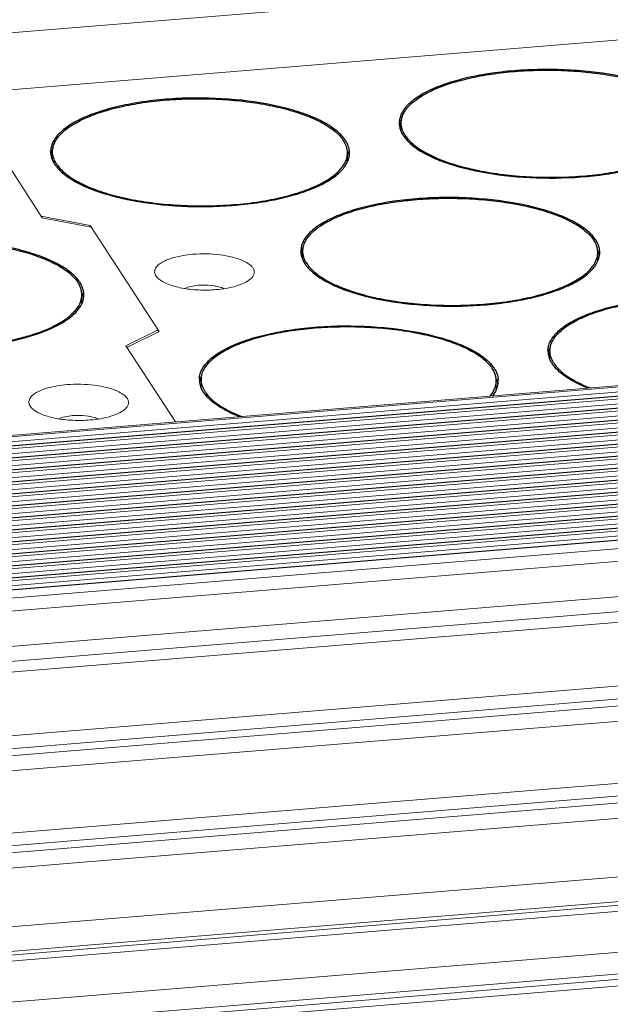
# Model space of a CAD drawing. Header units: millimetres. Extents: x 24895 to 26296, y -11704 to -10713.
# Tile 25 of 47: x 25983 to 26010, y -11367 to -11323. Entities that reach past the tile are written whole.
import ezdxf

# ---------------------------------------------------------------- set-up
doc = ezdxf.new("R2010")
doc.units = ezdxf.units.MM
doc.header["$LTSCALE"] = 50
doc.layers.get('0').update_dxf_attribs({"lineweight": 18})
doc.layers.add('02___PRT_ALL_AXES', color=7, linetype='Continuous')

msp = doc.modelspace()

# ---------------------------------------------------------------- linework, layer by layer
at = {"color": 7, "linetype": 'Continuous'}
for p, q in [((26187.491, -11306.59), (25774.926, -11340.411)), ((26180.962, -11309.673), (25782.941, -11342.302)), ((26201.594, -11323.471), (25789.028, -11357.292)), ((25789.066, -11357.35), (26201.631, -11323.529)), ((25789.118, -11357.569), (26201.684, -11323.748)), ((26201.889, -11323.925), (25789.324, -11357.745)), ((25789.399, -11357.861), (26201.964, -11324.04)), ((26201.868, -11323.908), (25789.422, -11357.719)), ((25789.452, -11358.08), (26202.017, -11324.259)), ((26202.223, -11324.435), (25789.657, -11358.256)), ((26202.201, -11324.419), (25789.755, -11358.23)), ((25789.732, -11358.371), (26202.298, -11324.55)), ((25789.785, -11358.591), (26202.35, -11324.77)), ((26202.556, -11324.946), (25789.991, -11358.767)), ((26202.534, -11324.929), (25790.088, -11358.741)), ((25790.066, -11358.882), (26202.631, -11325.061)), ((25790.118, -11359.101), (26202.683, -11325.281)), ((26202.889, -11325.457), (25790.324, -11359.278)), ((25790.399, -11359.393), (26202.964, -11325.572)), ((26202.867, -11325.44), (25790.422, -11359.251)), ((25790.529, -11359.606), (26203.016, -11325.791)), ((26203.222, -11325.967), (25790.657, -11359.788)), ((25790.732, -11359.903), (26203.297, -11326.082)), ((26203.2, -11325.951), (25790.755, -11359.762)), ((25790.862, -11360.116), (26203.35, -11326.302)), ((26203.555, -11326.478), (25790.99, -11360.299)), ((25791.065, -11360.414), (26203.63, -11326.593)), ((26203.534, -11326.462), (25791.088, -11360.273)), ((25791.196, -11360.627), (26203.683, -11326.813)), ((26203.889, -11326.989), (25791.323, -11360.81)), ((25791.398, -11360.925), (26203.964, -11327.104)), ((26203.867, -11326.972), (25791.421, -11360.783)), ((25981.145, -11327.193), (25984.065, -11331.669)), ((25791.529, -11361.138), (26204.016, -11327.323)), ((26204.222, -11327.499), (25791.657, -11361.32)), ((25791.732, -11361.435), (26204.297, -11327.614)), ((26204.2, -11327.483), (25791.755, -11361.294)), ((25791.862, -11361.649), (26204.349, -11327.834)), ((26204.555, -11328.01), (25791.99, -11361.831)), ((26204.533, -11327.994), (25792.088, -11361.805)), ((25792.065, -11361.946), (26204.63, -11328.125)), ((25792.195, -11362.159), (26204.683, -11328.345)), ((26204.888, -11328.521), (25792.323, -11362.342)), ((26204.866, -11328.504), (25792.421, -11362.315)), ((25792.398, -11362.457), (26204.963, -11328.636)), ((25792.529, -11362.67), (26205.016, -11328.855)), ((26205.221, -11329.031), (25792.656, -11362.852)), ((25792.731, -11362.967), (26205.297, -11329.147)), ((26205.2, -11329.015), (25792.754, -11362.826)), ((25792.862, -11363.181), (26205.349, -11329.366)), ((26205.555, -11329.542), (25792.989, -11363.363)), ((25793.065, -11363.478), (26205.63, -11329.657)), ((26205.533, -11329.526), (25793.087, -11363.337)), ((25793.195, -11363.691), (26205.682, -11329.877)), ((26205.866, -11330.036), (25793.301, -11363.857)), ((26205.888, -11330.053), (25793.323, -11363.874)), ((25793.55, -11364.222), (26206.115, -11330.401)), ((25793.908, -11364.771), (26206.25, -11330.968)), ((25986.21, -11332.017), (25984.02, -11331.6)), ((25984.065, -11331.669), (25986.256, -11332.086)), ((25989.306, -11336.761), (25986.21, -11332.017)), ((25986.21, -11332.017), (25986.21, -11332.086)), ((25794.888, -11366.272), (26206.392, -11332.538)), ((25795.306, -11366.914), (26206.307, -11333.221)), ((25795.599, -11367.363), (26204.899, -11333.81)), ((26206.67, -11336.524), (25797.124, -11370.098)), ((25989.261, -11336.691), (25987.809, -11337.407)), ((25987.854, -11337.476), (25989.306, -11336.761)), ((25989.26, -11336.783), (25989.261, -11336.691)), ((26206.805, -11337.091), (25797.294, -11370.662)), ((26206.833, -11337.405), (25797.38, -11370.971)), ((25987.809, -11337.407), (25990.032, -11340.815)), ((26206.748, -11338.088), (25797.537, -11371.634)), ((25797.984, -11374.377), (26207.061, -11340.842)), ((25798.052, -11374.949), (26207.196, -11341.409)), ((26207.224, -11341.723), (25798.078, -11375.263)), ((26207.139, -11342.405), (25798.139, -11375.934)), ((25798.375, -11378.553), (26207.364, -11345.025)), ((25798.472, -11379.641), (26207.521, -11346.109)), ((26207.509, -11346.274), (25798.487, -11379.805)), ((26207.417, -11346.55), (25798.511, -11380.071)), ((25798.676, -11381.905), (26207.153, -11348.419)), ((25798.763, -11382.864), (26207.295, -11349.373)), ((26207.28, -11349.618), (25798.784, -11383.106)), ((26207.187, -11349.915), (25798.81, -11383.393))]:
    msp.add_line(p, q, dxfattribs=at)
for points, knots in [([(25989.274, -11334.402), (25989.219, -11334.354), (25989.147, -11334.274), (25989.1, -11334.148), (25989.093, -11334.023), (25989.167, -11333.86), (25989.312, -11333.734), (25989.464, -11333.639), (25989.665, -11333.542), (25989.964, -11333.44), (25990.37, -11333.352), (25990.662, -11333.317), (25990.814, -11333.304)], [0, 0, 0, 0, 0.092168, 0.131283, 0.168472, 0.247355, 0.347146, 0.407402, 0.474674, 0.629027, 0.806355, 1, 1, 1, 1]), ([(25990.814, -11333.304), (25991.218, -11333.271), (25991.815, -11333.281), (25992.557, -11333.412), (25993.01, -11333.555), (25993.311, -11333.715), (25993.471, -11333.866), (25993.542, -11333.978), (25993.57, -11334.096), (25993.55, -11334.215), (25993.485, -11334.327), (25993.421, -11334.392), (25993.384, -11334.423)], [0, 0, 0, 0, 0.356257, 0.520483, 0.661473, 0.772491, 0.816532, 0.854084, 0.887576, 0.920699, 0.957272, 1, 1, 1, 1]), ([(25991.847, -11334.887), (25991.588, -11334.909), (25991.076, -11334.917), (25990.353, -11334.838), (25989.812, -11334.699), (25989.466, -11334.541), (25989.33, -11334.45), (25989.274, -11334.402)], [0, 0, 0, 0, 0.292169, 0.57402, 0.816701, 0.916501, 1, 1, 1, 1]), ([(25990.442, -11334.829), (25990.531, -11334.791), (25990.736, -11334.732), (25990.945, -11334.703), (25991.059, -11334.693)], [0, 0, 0, 0, 0.458924, 1, 1, 1, 1]), ([(25991.059, -11334.693), (25991.118, -11334.689), (25991.355, -11334.676), (25991.593, -11334.69), (25991.768, -11334.717)], [0, 0, 0, 0, 0.251244, 1, 1, 1, 1]), ([(25993.384, -11334.423), (25993.306, -11334.489), (25993.106, -11334.607), (25992.597, -11334.793), (25992.158, -11334.862), (25991.847, -11334.887)], [0, 0, 0, 0, 0.188145, 0.422768, 1, 1, 1, 1]), ([(25991.768, -11334.717), (25991.796, -11334.722), (25991.899, -11334.74), (25992.002, -11334.764), (25992.075, -11334.788)], [0, 0, 0, 0, 0.264347, 1, 1, 1, 1]), ([(25992.075, -11334.788), (25992.087, -11334.791), (25992.131, -11334.806), (25992.174, -11334.822), (25992.205, -11334.836)], [0, 0, 0, 0, 0.261505, 1, 1, 1, 1]), ([(25983.64, -11340.244), (25983.585, -11340.196), (25983.513, -11340.116), (25983.467, -11339.99), (25983.46, -11339.865), (25983.533, -11339.702), (25983.678, -11339.576), (25983.831, -11339.481), (25984.031, -11339.384), (25984.331, -11339.282), (25984.737, -11339.194), (25985.028, -11339.159), (25985.18, -11339.146)], [0, 0, 0, 0, 0.092168, 0.131283, 0.168472, 0.247355, 0.347146, 0.407402, 0.474674, 0.629027, 0.806355, 1, 1, 1, 1]), ([(25985.18, -11339.146), (25985.584, -11339.113), (25986.181, -11339.123), (25986.924, -11339.254), (25987.376, -11339.396), (25987.677, -11339.557), (25987.837, -11339.708), (25987.909, -11339.82), (25987.936, -11339.938), (25987.916, -11340.057), (25987.851, -11340.169), (25987.787, -11340.234), (25987.75, -11340.265)], [0, 0, 0, 0, 0.356257, 0.520483, 0.661473, 0.772491, 0.816532, 0.854084, 0.887576, 0.920699, 0.957272, 1, 1, 1, 1]), ([(25986.213, -11340.729), (25985.954, -11340.751), (25985.442, -11340.759), (25984.719, -11340.68), (25984.178, -11340.541), (25983.833, -11340.383), (25983.696, -11340.292), (25983.64, -11340.244)], [0, 0, 0, 0, 0.292169, 0.57402, 0.816701, 0.916501, 1, 1, 1, 1]), ([(25987.75, -11340.265), (25987.672, -11340.331), (25987.473, -11340.449), (25986.964, -11340.635), (25986.525, -11340.704), (25986.213, -11340.729)], [0, 0, 0, 0, 0.188145, 0.422768, 1, 1, 1, 1]), ([(25984.809, -11340.671), (25984.898, -11340.633), (25985.102, -11340.574), (25985.311, -11340.545), (25985.425, -11340.535)], [0, 0, 0, 0, 0.458924, 1, 1, 1, 1]), ([(25985.425, -11340.535), (25985.484, -11340.53), (25985.721, -11340.518), (25985.959, -11340.532), (25986.135, -11340.559)], [0, 0, 0, 0, 0.251244, 1, 1, 1, 1]), ([(25986.135, -11340.559), (25986.162, -11340.564), (25986.266, -11340.582), (25986.368, -11340.606), (25986.442, -11340.629)], [0, 0, 0, 0, 0.264347, 1, 1, 1, 1]), ([(25986.442, -11340.629), (25986.453, -11340.633), (25986.497, -11340.648), (25986.54, -11340.664), (25986.572, -11340.678)], [0, 0, 0, 0, 0.261505, 1, 1, 1, 1])]:
    msp.add_open_spline(points, degree=3, knots=knots, dxfattribs=at)
at = {"layer": '02___PRT_ALL_AXES', "color": 7, "linetype": 'Continuous'}
for p, q in [((26000.145, -11327.753), (26000.147, -11327.417)), ((25984.525, -11329.033), (25984.527, -11328.698)), ((25997.737, -11329.101), (25997.739, -11328.766)), ((25995.737, -11333.494), (25995.739, -11333.159)), ((26008.949, -11333.562), (26008.951, -11333.227)), ((25985.834, -11335.457), (25985.836, -11335.122)), ((26006.809, -11337.967), (26006.811, -11337.631)), ((25991.189, -11339.247), (25991.191, -11338.912)), ((26004.401, -11339.315), (26004.403, -11338.98))]:
    msp.add_line(p, q, dxfattribs=at)
for centre, radius, start, end in [((26000.94, -11327.421), 0.883, 178.3207, 179.7263), ((26000.941, -11327.421), 0.884, 179.7287, 183.8061), ((26000.957, -11327.42), 0.9, 183.8206, 189.0389), ((26000.996, -11327.698), 0.941, 163.6201, 171.6151), ((26001.001, -11327.413), 0.945, 189.0628, 195.3277), ((26001.043, -11327.711), 0.99, 162.3529, 163.6651), ((26001.058, -11327.397), 1.004, 195.3126, 199.0309), ((26001.096, -11327.385), 1.044, 199.0182, 200.5531), ((26001.458, -11327.24), 1.351, 211.705, 213.1278), ((25996.482, -11328.91), 1.287, 28.6776, 33.1871), ((25996.448, -11328.981), 1.432, 33.1334, 35.1147), ((25996.732, -11328.792), 1.01, 17.9254, 19.7633), ((25985.32, -11328.702), 0.883, 178.3207, 179.7263), ((25985.321, -11328.702), 0.884, 179.7287, 183.8061), ((25985.337, -11328.701), 0.9, 183.8206, 189.0389), ((25985.376, -11328.978), 0.941, 163.6201, 171.6151), ((25985.381, -11328.693), 0.945, 189.0628, 195.3277), ((25985.438, -11328.678), 1.004, 195.3126, 199.0309), ((25985.423, -11328.991), 0.99, 162.3529, 163.6651), ((25996.864, -11328.762), 0.875, 359.7076, 4.2131), ((25996.801, -11329.063), 1.031, 17.049, 20.859), ((25996.84, -11329.05), 0.989, 15.2991, 17.0329), ((25996.888, -11328.754), 0.941, 343.6201, 351.6151), ((25996.883, -11329.039), 0.945, 9.0628, 15.3277), ((25996.935, -11328.761), 0.894, 351.6597, 358.3023), ((25996.945, -11328.762), 0.884, 359.7287, 3.8061), ((25996.946, -11328.762), 0.883, 358.3198, 359.7263), ((25985.476, -11328.665), 1.044, 199.0182, 200.5531), ((25985.838, -11328.521), 1.351, 211.705, 213.1278), ((25996.863, -11329.097), 0.874, 356.2387, 359.7005), ((25996.815, -11328.733), 1.017, 338.6003, 343.6344), ((26007.694, -11333.371), 1.287, 28.6776, 33.1871), ((26007.66, -11333.442), 1.432, 33.1334, 35.1147), ((26007.945, -11333.253), 1.01, 17.9254, 19.7633), ((25996.532, -11333.163), 0.883, 178.3207, 179.7263), ((25996.533, -11333.163), 0.884, 179.7287, 183.8061), ((25996.549, -11333.162), 0.9, 183.8206, 189.0389), ((25996.588, -11333.439), 0.941, 163.6201, 171.6151), ((25996.593, -11333.154), 0.945, 189.0628, 195.3277), ((25996.635, -11333.452), 0.99, 162.3529, 163.6651), ((26008.076, -11333.223), 0.875, 359.7076, 4.2131), ((26008.013, -11333.524), 1.031, 17.049, 20.859), ((26008.052, -11333.511), 0.989, 15.2991, 17.0329), ((26008.1, -11333.215), 0.941, 343.6201, 351.6151), ((26008.095, -11333.5), 0.945, 9.0628, 15.3277), ((26008.147, -11333.222), 0.894, 351.6597, 358.3023), ((26008.157, -11333.223), 0.884, 359.7287, 3.8061), ((26008.158, -11333.223), 0.883, 358.3198, 359.7263), ((25996.65, -11333.139), 1.004, 195.3126, 199.0309), ((25996.688, -11333.126), 1.044, 199.0182, 200.5531), ((25997.05, -11332.981), 1.351, 211.705, 213.1278), ((26007.955, -11333.165), 1.095, 334.7147, 338.6066), ((26008.075, -11333.558), 0.874, 356.2387, 359.7005), ((26008.027, -11333.194), 1.017, 338.6003, 343.6344), ((25984.58, -11335.266), 1.287, 28.6776, 33.1871), ((25984.545, -11335.336), 1.432, 33.1334, 35.1147), ((25984.83, -11335.147), 1.01, 17.9254, 19.7633), ((25984.961, -11335.117), 0.875, 359.7076, 4.2131), ((25984.898, -11335.419), 1.031, 17.049, 20.859), ((25984.937, -11335.406), 0.989, 15.2991, 17.0329), ((25985.042, -11335.118), 0.884, 359.7287, 3.8061), ((25985.043, -11335.118), 0.883, 358.3198, 359.7263), ((25984.84, -11335.06), 1.095, 334.7293, 338.6067), ((25984.96, -11335.453), 0.874, 356.2387, 359.7005), ((25984.912, -11335.088), 1.017, 338.6003, 343.6344), ((25984.986, -11335.11), 0.941, 343.6201, 351.6151), ((25984.98, -11335.395), 0.945, 9.0628, 15.3277), ((25985.032, -11335.117), 0.894, 351.6597, 358.3023), ((26007.604, -11337.635), 0.883, 178.3207, 179.7263), ((26007.605, -11337.635), 0.884, 179.7287, 183.8061), ((26007.621, -11337.634), 0.9, 183.8206, 189.0389), ((26007.66, -11337.912), 0.941, 163.6201, 171.6151), ((26007.666, -11337.627), 0.945, 189.0628, 195.3277), ((26007.707, -11337.925), 0.99, 162.3529, 163.6651), ((26007.722, -11337.611), 1.004, 195.3126, 199.0309), ((26007.76, -11337.598), 1.044, 199.0182, 200.5531), ((26008.122, -11337.454), 1.351, 211.705, 213.1278), ((26003.147, -11339.124), 1.287, 28.6776, 33.1871), ((26003.112, -11339.194), 1.432, 33.1334, 35.1147), ((26003.397, -11339.005), 1.01, 17.9254, 19.7633), ((25991.984, -11338.916), 0.883, 178.3207, 179.7263), ((25991.985, -11338.916), 0.884, 179.7287, 183.8061), ((25992.001, -11338.914), 0.9, 183.8206, 189.0389), ((25992.04, -11339.192), 0.941, 163.6201, 171.6151), ((25992.046, -11338.907), 0.945, 189.0628, 195.3277), ((25992.087, -11339.205), 0.99, 162.3529, 163.6651), ((26003.528, -11338.975), 0.875, 359.7076, 4.2131), ((26003.465, -11339.277), 1.031, 17.049, 20.859), ((26003.504, -11339.264), 0.989, 15.2991, 17.0329), ((26003.552, -11338.968), 0.941, 343.6201, 351.6151), ((26003.547, -11339.253), 0.945, 9.0628, 15.3277), ((26003.599, -11338.975), 0.894, 351.6597, 358.3023), ((26003.609, -11338.976), 0.884, 359.7287, 3.8061), ((26003.61, -11338.976), 0.883, 358.3198, 359.7263), ((25992.102, -11338.892), 1.004, 195.3126, 199.0309), ((25992.14, -11338.879), 1.044, 199.0182, 200.5531), ((25992.502, -11338.734), 1.351, 211.705, 213.1278), ((26003.411, -11338.92), 1.091, 335.1518, 338.6118), ((26003.479, -11338.946), 1.017, 338.6003, 343.6344)]:
    msp.add_arc(centre, radius, start, end, dxfattribs=at)
for points, knots in [([(26013.239, -11326.877), (26013.129, -11326.719), (26012.815, -11326.415), (26012.206, -11326.042), (26011.428, -11325.712), (26010.137, -11325.328), (26008.29, -11325.039), (26006.354, -11324.99), (26004.79, -11325.102), (26003.686, -11325.26), (26002.679, -11325.486), (26001.8, -11325.772), (26001.076, -11326.111), (26000.527, -11326.494), (26000.162, -11326.917), (26000.062, -11327.245), (26000.057, -11327.396)], [0, 0, 0, 0, 0.039993, 0.089203, 0.147831, 0.21504, 0.368754, 0.534561, 0.616306, 0.69421, 0.766195, 0.830498, 0.885835, 0.931671, 0.968749, 1, 1, 1, 1]), ([(26000.276, -11326.951), (26000.356, -11326.805), (26000.53, -11326.601), (26000.815, -11326.367), (26001.081, -11326.189), (26001.388, -11326.022), (26001.865, -11325.804), (26002.549, -11325.566), (26003.46, -11325.342), (26004.464, -11325.177), (26005.532, -11325.075), (26006.636, -11325.039), (26007.742, -11325.07), (26008.821, -11325.168), (26009.841, -11325.33), (26010.774, -11325.55), (26011.479, -11325.785), (26011.977, -11326), (26012.3, -11326.167), (26012.584, -11326.343), (26012.891, -11326.576), (26013.084, -11326.779), (26013.18, -11326.925)], [0, 0, 0, 0, 0.036003, 0.05695, 0.080032, 0.10529, 0.132701, 0.193632, 0.261842, 0.335892, 0.414065, 0.494462, 0.575093, 0.653959, 0.729134, 0.798848, 0.861587, 0.889981, 0.916251, 0.940348, 0.96228, 1, 1, 1, 1]), ([(25997.619, -11328.157), (25997.509, -11328), (25997.195, -11327.696), (25996.586, -11327.322), (25995.808, -11326.993), (25994.517, -11326.608), (25992.67, -11326.32), (25990.734, -11326.27), (25989.17, -11326.383), (25988.066, -11326.54), (25987.058, -11326.766), (25986.18, -11327.053), (25985.456, -11327.392), (25984.907, -11327.774), (25984.542, -11328.198), (25984.442, -11328.526), (25984.437, -11328.676)], [0, 0, 0, 0, 0.039993, 0.089203, 0.147831, 0.21504, 0.368754, 0.534561, 0.616306, 0.69421, 0.766195, 0.830498, 0.885835, 0.931671, 0.968749, 1, 1, 1, 1]), ([(25984.656, -11328.231), (25984.736, -11328.086), (25984.91, -11327.882), (25985.195, -11327.647), (25985.461, -11327.47), (25985.768, -11327.302), (25986.245, -11327.084), (25986.928, -11326.847), (25987.84, -11326.623), (25988.844, -11326.457), (25989.912, -11326.355), (25991.016, -11326.319), (25992.122, -11326.351), (25993.201, -11326.449), (25994.221, -11326.61), (25995.154, -11326.831), (25995.859, -11327.065), (25996.357, -11327.281), (25996.68, -11327.448), (25996.964, -11327.623), (25997.271, -11327.857), (25997.464, -11328.059), (25997.559, -11328.205)], [0, 0, 0, 0, 0.036003, 0.05695, 0.080032, 0.10529, 0.132701, 0.193632, 0.261842, 0.335892, 0.414065, 0.494462, 0.575093, 0.653959, 0.729134, 0.798848, 0.861587, 0.889981, 0.916251, 0.940348, 0.96228, 1, 1, 1, 1]), ([(26000.167, -11327.234), (26000.172, -11327.21), (26000.198, -11327.112), (26000.239, -11327.018), (26000.276, -11326.951)], [0, 0, 0, 0, 0.242133, 1, 1, 1, 1]), ([(26000.17, -11327.242), (26000.163, -11327.256), (26000.136, -11327.31), (26000.114, -11327.368), (26000.1, -11327.411)], [0, 0, 0, 0, 0.255838, 1, 1, 1, 1]), ([(26000.147, -11327.417), (26000.147, -11327.402), (26000.149, -11327.34), (26000.157, -11327.279), (26000.167, -11327.234)], [0, 0, 0, 0, 0.248676, 1, 1, 1, 1]), ([(26000.308, -11327.95), (26000.257, -11327.867), (26000.176, -11327.696), (26000.147, -11327.508), (26000.147, -11327.417)], [0, 0, 0, 0, 0.51844, 1, 1, 1, 1]), ([(26000.326, -11327.978), (26000.375, -11328.053), (26000.493, -11328.201), (26000.713, -11328.405), (26000.981, -11328.6), (26001.297, -11328.786), (26001.656, -11328.961), (26002.21, -11329.186), (26002.995, -11329.425), (26004.028, -11329.641), (26005.149, -11329.787), (26006.322, -11329.859), (26007.509, -11329.853), (26008.672, -11329.771), (26009.772, -11329.615), (26010.63, -11329.423), (26011.255, -11329.233), (26011.674, -11329.08), (26012.053, -11328.914), (26012.388, -11328.736), (26012.678, -11328.547), (26012.92, -11328.349), (26013.112, -11328.142), (26013.252, -11327.929), (26013.338, -11327.709), (26013.358, -11327.559), (26013.359, -11327.486)], [0, 0, 0, 0, 0.018662, 0.039448, 0.06256, 0.088083, 0.116008, 0.146261, 0.213173, 0.287377, 0.366958, 0.449726, 0.533334, 0.615398, 0.693607, 0.765835, 0.799139, 0.830307, 0.859194, 0.885702, 0.909794, 0.931512, 0.951006, 0.968572, 0.984682, 1, 1, 1, 1]), ([(26000.119, -11327.751), (26000.126, -11327.771), (26000.159, -11327.852), (26000.202, -11327.93), (26000.239, -11327.986)], [0, 0, 0, 0, 0.241755, 1, 1, 1, 1]), ([(26000.239, -11327.986), (26000.337, -11328.137), (26000.62, -11328.431), (26001.178, -11328.796), (26001.895, -11329.122), (26003.097, -11329.511), (26004.838, -11329.822), (26007.051, -11329.93), (26008.916, -11329.796), (26010.312, -11329.543), (26011.227, -11329.298), (26012.013, -11329), (26012.647, -11328.657), (26013.115, -11328.278), (26013.323, -11327.974), (26013.382, -11327.823)], [0, 0, 0, 0, 0.038196, 0.084944, 0.140602, 0.204567, 0.351998, 0.513562, 0.672794, 0.746475, 0.813759, 0.873222, 0.923943, 0.965796, 1, 1, 1, 1]), ([(25984.527, -11328.698), (25984.527, -11328.683), (25984.529, -11328.621), (25984.537, -11328.56), (25984.547, -11328.514)], [0, 0, 0, 0, 0.248676, 1, 1, 1, 1]), ([(25984.547, -11328.514), (25984.552, -11328.49), (25984.578, -11328.392), (25984.619, -11328.298), (25984.656, -11328.231)], [0, 0, 0, 0, 0.242133, 1, 1, 1, 1]), ([(25997.683, -11328.45), (25997.678, -11328.437), (25997.658, -11328.383), (25997.632, -11328.33), (25997.612, -11328.292)], [0, 0, 0, 0, 0.244634, 1, 1, 1, 1]), ([(25997.768, -11328.434), (25997.76, -11328.414), (25997.727, -11328.332), (25997.684, -11328.254), (25997.647, -11328.198)], [0, 0, 0, 0, 0.241712, 1, 1, 1, 1]), ([(25997.736, -11328.697), (25997.735, -11328.679), (25997.727, -11328.606), (25997.711, -11328.534), (25997.693, -11328.481)], [0, 0, 0, 0, 0.246657, 1, 1, 1, 1]), ([(25997.827, -11328.703), (25997.825, -11328.681), (25997.816, -11328.589), (25997.792, -11328.499), (25997.768, -11328.434)], [0, 0, 0, 0, 0.245626, 1, 1, 1, 1]), ([(25984.55, -11328.522), (25984.543, -11328.536), (25984.516, -11328.591), (25984.494, -11328.648), (25984.48, -11328.691)], [0, 0, 0, 0, 0.255838, 1, 1, 1, 1]), ([(25984.688, -11329.231), (25984.637, -11329.148), (25984.556, -11328.977), (25984.526, -11328.788), (25984.527, -11328.698)], [0, 0, 0, 0, 0.51844, 1, 1, 1, 1]), ([(25984.706, -11329.259), (25984.755, -11329.333), (25984.873, -11329.481), (25985.093, -11329.685), (25985.361, -11329.881), (25985.677, -11330.067), (25986.036, -11330.242), (25986.59, -11330.466), (25987.375, -11330.706), (25988.407, -11330.921), (25989.529, -11331.067), (25990.702, -11331.139), (25991.889, -11331.134), (25993.052, -11331.052), (25994.152, -11330.896), (25995.01, -11330.704), (25995.635, -11330.514), (25996.054, -11330.361), (25996.433, -11330.194), (25996.768, -11330.016), (25997.058, -11329.827), (25997.3, -11329.629), (25997.492, -11329.423), (25997.632, -11329.209), (25997.718, -11328.99), (25997.738, -11328.839), (25997.739, -11328.766)], [0, 0, 0, 0, 0.018662, 0.039448, 0.06256, 0.088083, 0.116008, 0.146261, 0.213173, 0.287377, 0.366958, 0.449726, 0.533334, 0.615398, 0.693607, 0.765835, 0.799139, 0.830307, 0.859194, 0.885702, 0.909794, 0.931512, 0.951006, 0.968572, 0.984682, 1, 1, 1, 1]), ([(25984.499, -11329.032), (25984.506, -11329.051), (25984.539, -11329.133), (25984.582, -11329.21), (25984.619, -11329.266)], [0, 0, 0, 0, 0.241755, 1, 1, 1, 1]), ([(25984.619, -11329.266), (25984.717, -11329.417), (25985, -11329.711), (25985.558, -11330.076), (25986.275, -11330.403), (25987.477, -11330.792), (25989.218, -11331.103), (25991.431, -11331.21), (25993.295, -11331.076), (25994.692, -11330.824), (25995.607, -11330.579), (25996.393, -11330.281), (25997.027, -11329.938), (25997.495, -11329.558), (25997.703, -11329.254), (25997.762, -11329.104)], [0, 0, 0, 0, 0.038196, 0.084944, 0.140602, 0.204567, 0.351998, 0.513562, 0.672794, 0.746475, 0.813759, 0.873222, 0.923943, 0.965796, 1, 1, 1, 1]), ([(26008.831, -11332.618), (26008.721, -11332.46), (26008.408, -11332.156), (26007.799, -11331.783), (26007.02, -11331.454), (26005.729, -11331.069), (26003.882, -11330.781), (26001.946, -11330.731), (26000.383, -11330.844), (25999.278, -11331.001), (25998.271, -11331.227), (25997.392, -11331.514), (25996.668, -11331.853), (25996.119, -11332.235), (25995.754, -11332.659), (25995.654, -11332.987), (25995.649, -11333.137)], [0, 0, 0, 0, 0.039993, 0.089203, 0.147831, 0.21504, 0.368754, 0.534561, 0.616306, 0.69421, 0.766195, 0.830498, 0.885835, 0.931671, 0.968749, 1, 1, 1, 1]), ([(25995.868, -11332.692), (25995.948, -11332.547), (25996.122, -11332.343), (25996.407, -11332.108), (25996.673, -11331.931), (25996.98, -11331.763), (25997.457, -11331.545), (25998.141, -11331.308), (25999.052, -11331.084), (26000.056, -11330.918), (26001.125, -11330.816), (26002.228, -11330.78), (26003.335, -11330.812), (26004.413, -11330.91), (26005.433, -11331.071), (26006.366, -11331.292), (26007.072, -11331.526), (26007.569, -11331.742), (26007.892, -11331.908), (26008.176, -11332.084), (26008.483, -11332.318), (26008.677, -11332.52), (26008.772, -11332.666)], [0, 0, 0, 0, 0.036003, 0.05695, 0.080032, 0.10529, 0.132701, 0.193632, 0.261842, 0.335892, 0.414065, 0.494462, 0.575093, 0.653959, 0.729134, 0.798848, 0.861587, 0.889981, 0.916251, 0.940348, 0.96228, 1, 1, 1, 1]), ([(25985.717, -11334.513), (25985.606, -11334.355), (25985.293, -11334.051), (25984.684, -11333.678), (25983.906, -11333.348), (25982.614, -11332.964), (25980.767, -11332.676), (25978.831, -11332.626), (25977.268, -11332.739), (25976.163, -11332.896), (25975.156, -11333.122), (25974.277, -11333.409), (25973.554, -11333.747), (25973.004, -11334.13), (25972.64, -11334.554), (25972.539, -11334.882), (25972.535, -11335.032)], [0, 0, 0, 0, 0.039993, 0.089203, 0.147831, 0.21504, 0.368754, 0.534561, 0.616306, 0.69421, 0.766195, 0.830498, 0.885835, 0.931671, 0.968749, 1, 1, 1, 1]), ([(25972.753, -11334.587), (25972.833, -11334.442), (25973.007, -11334.237), (25973.292, -11334.003), (25973.559, -11333.826), (25973.865, -11333.658), (25974.342, -11333.44), (25975.026, -11333.202), (25975.937, -11332.979), (25976.941, -11332.813), (25978.01, -11332.711), (25979.113, -11332.675), (25980.22, -11332.707), (25981.298, -11332.805), (25982.319, -11332.966), (25983.251, -11333.187), (25983.957, -11333.421), (25984.454, -11333.637), (25984.777, -11333.803), (25985.061, -11333.979), (25985.369, -11334.213), (25985.562, -11334.415), (25985.657, -11334.561)], [0, 0, 0, 0, 0.036003, 0.05695, 0.080032, 0.10529, 0.132701, 0.193632, 0.261842, 0.335892, 0.414065, 0.494462, 0.575093, 0.653959, 0.729134, 0.798848, 0.861587, 0.889981, 0.916251, 0.940348, 0.96228, 1, 1, 1, 1]), ([(25995.759, -11332.975), (25995.765, -11332.951), (25995.79, -11332.853), (25995.831, -11332.759), (25995.868, -11332.692)], [0, 0, 0, 0, 0.242133, 1, 1, 1, 1]), ([(26008.895, -11332.911), (26008.89, -11332.898), (26008.87, -11332.844), (26008.845, -11332.791), (26008.824, -11332.753)], [0, 0, 0, 0, 0.244634, 1, 1, 1, 1]), ([(26008.98, -11332.895), (26008.972, -11332.875), (26008.939, -11332.793), (26008.896, -11332.715), (26008.859, -11332.659)], [0, 0, 0, 0, 0.241712, 1, 1, 1, 1]), ([(26009.039, -11333.164), (26009.038, -11333.142), (26009.028, -11333.05), (26009.004, -11332.96), (26008.98, -11332.895)], [0, 0, 0, 0, 0.245626, 1, 1, 1, 1]), ([(25995.762, -11332.983), (25995.755, -11332.997), (25995.728, -11333.052), (25995.706, -11333.109), (25995.692, -11333.152)], [0, 0, 0, 0, 0.255838, 1, 1, 1, 1]), ([(25995.739, -11333.159), (25995.739, -11333.144), (25995.741, -11333.082), (25995.75, -11333.02), (25995.759, -11332.975)], [0, 0, 0, 0, 0.248676, 1, 1, 1, 1]), ([(25995.9, -11333.691), (25995.849, -11333.609), (25995.768, -11333.438), (25995.739, -11333.249), (25995.739, -11333.159)], [0, 0, 0, 0, 0.51844, 1, 1, 1, 1]), ([(25995.918, -11333.72), (25995.967, -11333.794), (25996.085, -11333.942), (25996.305, -11334.146), (25996.573, -11334.342), (25996.889, -11334.528), (25997.248, -11334.703), (25997.802, -11334.927), (25998.587, -11335.166), (25999.62, -11335.382), (26000.741, -11335.528), (26001.914, -11335.6), (26003.102, -11335.595), (26004.264, -11335.513), (26005.365, -11335.357), (26006.222, -11335.165), (26006.847, -11334.975), (26007.266, -11334.822), (26007.645, -11334.655), (26007.981, -11334.477), (26008.27, -11334.288), (26008.512, -11334.09), (26008.704, -11333.884), (26008.844, -11333.67), (26008.93, -11333.451), (26008.951, -11333.3), (26008.951, -11333.227)], [0, 0, 0, 0, 0.018662, 0.039448, 0.06256, 0.088083, 0.116008, 0.146261, 0.213173, 0.287377, 0.366958, 0.449726, 0.533334, 0.615398, 0.693607, 0.765835, 0.799139, 0.830307, 0.859194, 0.885702, 0.909794, 0.931512, 0.951006, 0.968572, 0.984682, 1, 1, 1, 1]), ([(26008.949, -11333.158), (26008.947, -11333.14), (26008.94, -11333.067), (26008.923, -11332.994), (26008.906, -11332.942)], [0, 0, 0, 0, 0.246657, 1, 1, 1, 1]), ([(25995.711, -11333.492), (25995.718, -11333.512), (25995.752, -11333.594), (25995.794, -11333.671), (25995.831, -11333.727)], [0, 0, 0, 0, 0.241755, 1, 1, 1, 1]), ([(25995.831, -11333.727), (25995.928, -11333.876), (25996.207, -11334.167), (25996.756, -11334.529), (25997.462, -11334.854), (25998.645, -11335.242), (26000.363, -11335.555), (26002.552, -11335.671), (26004.401, -11335.549), (26005.794, -11335.308), (26006.714, -11335.072), (26007.509, -11334.784), (26008.158, -11334.45), (26008.646, -11334.079), (26008.875, -11333.782), (26008.945, -11333.633)], [0, 0, 0, 0, 0.037961, 0.084333, 0.139484, 0.202844, 0.348973, 0.509497, 0.668404, 0.742298, 0.810072, 0.870296, 0.921997, 0.964917, 1, 1, 1, 1]), ([(25985.78, -11334.806), (25985.776, -11334.793), (25985.755, -11334.739), (25985.73, -11334.686), (25985.709, -11334.648)], [0, 0, 0, 0, 0.244634, 1, 1, 1, 1]), ([(25985.865, -11334.79), (25985.858, -11334.77), (25985.824, -11334.688), (25985.781, -11334.61), (25985.744, -11334.554)], [0, 0, 0, 0, 0.241712, 1, 1, 1, 1]), ([(25982.37, -11337.214), (25982.622, -11337.166), (25983.103, -11337.059), (25983.781, -11336.859), (25984.378, -11336.627), (25984.885, -11336.368), (25985.238, -11336.124), (25985.463, -11335.917), (25985.635, -11335.72), (25985.761, -11335.507), (25985.825, -11335.285), (25985.836, -11335.176), (25985.836, -11335.122)], [0, 0, 0, 0, 0.178923, 0.344153, 0.493684, 0.626136, 0.741016, 0.792121, 0.839303, 0.923586, 0.962336, 1, 1, 1, 1]), ([(25985.834, -11335.053), (25985.832, -11335.035), (25985.825, -11334.962), (25985.808, -11334.889), (25985.791, -11334.837)], [0, 0, 0, 0, 0.246657, 1, 1, 1, 1]), ([(25985.924, -11335.059), (25985.923, -11335.037), (25985.913, -11334.945), (25985.889, -11334.855), (25985.865, -11334.79)], [0, 0, 0, 0, 0.245626, 1, 1, 1, 1]), ([(25981.89, -11337.333), (25982.371, -11337.26), (25983.258, -11337.08), (25984.285, -11336.732), (25984.954, -11336.388), (25985.435, -11336.062), (25985.724, -11335.753), (25985.83, -11335.528)], [0, 0, 0, 0, 0.327463, 0.607938, 0.727325, 0.832031, 1, 1, 1, 1]), ([(26006.722, -11337.609), (26006.726, -11337.459), (26006.826, -11337.131), (26007.191, -11336.708), (26007.74, -11336.325), (26008.464, -11335.986), (26009.343, -11335.7), (26010.35, -11335.474), (26011.455, -11335.316), (26013.018, -11335.204), (26014.954, -11335.253), (26016.801, -11335.542), (26018.093, -11335.926), (26018.871, -11336.256), (26019.48, -11336.629), (26019.793, -11336.933), (26019.904, -11337.09)], [0, 0, 0, 0, 0.031251, 0.068329, 0.114165, 0.169502, 0.233805, 0.30579, 0.383694, 0.465439, 0.631246, 0.78496, 0.852169, 0.910797, 0.960007, 1, 1, 1, 1]), ([(26006.94, -11337.165), (26007.02, -11337.019), (26007.194, -11336.815), (26007.479, -11336.58), (26007.746, -11336.403), (26008.052, -11336.235), (26008.529, -11336.017), (26009.213, -11335.78), (26010.124, -11335.556), (26011.128, -11335.391), (26012.197, -11335.289), (26013.3, -11335.253), (26014.407, -11335.284), (26015.485, -11335.382), (26016.505, -11335.544), (26017.438, -11335.764), (26018.144, -11335.999), (26018.641, -11336.214), (26018.964, -11336.381), (26019.248, -11336.557), (26019.556, -11336.79), (26019.749, -11336.993), (26019.844, -11337.139)], [0, 0, 0, 0, 0.036003, 0.05695, 0.080032, 0.10529, 0.132701, 0.193632, 0.261842, 0.335892, 0.414065, 0.494462, 0.575093, 0.653959, 0.729134, 0.798848, 0.861587, 0.889981, 0.916251, 0.940348, 0.96228, 1, 1, 1, 1]), ([(25991.102, -11338.89), (25991.106, -11338.74), (25991.206, -11338.412), (25991.571, -11337.988), (25992.12, -11337.605), (25992.844, -11337.267), (25993.723, -11336.98), (25994.73, -11336.754), (25995.835, -11336.597), (25997.398, -11336.484), (25999.334, -11336.534), (26001.181, -11336.822), (26002.472, -11337.207), (26003.251, -11337.536), (26003.86, -11337.909), (26004.173, -11338.213), (26004.283, -11338.371)], [0, 0, 0, 0, 0.031251, 0.068329, 0.114165, 0.169502, 0.233805, 0.30579, 0.383694, 0.465439, 0.631246, 0.78496, 0.852169, 0.910797, 0.960007, 1, 1, 1, 1]), ([(25991.32, -11338.445), (25991.4, -11338.3), (25991.574, -11338.095), (25991.859, -11337.861), (25992.126, -11337.684), (25992.432, -11337.516), (25992.909, -11337.298), (25993.593, -11337.06), (25994.504, -11336.837), (25995.508, -11336.671), (25996.577, -11336.569), (25997.68, -11336.533), (25998.787, -11336.565), (25999.865, -11336.663), (26000.885, -11336.824), (26001.818, -11337.045), (26002.524, -11337.279), (26003.021, -11337.495), (26003.344, -11337.661), (26003.628, -11337.837), (26003.936, -11338.071), (26004.129, -11338.273), (26004.224, -11338.419)], [0, 0, 0, 0, 0.036003, 0.05695, 0.080032, 0.10529, 0.132701, 0.193632, 0.261842, 0.335892, 0.414065, 0.494462, 0.575093, 0.653959, 0.729134, 0.798848, 0.861587, 0.889981, 0.916251, 0.940348, 0.96228, 1, 1, 1, 1]), ([(26006.832, -11337.448), (26006.837, -11337.424), (26006.862, -11337.326), (26006.903, -11337.232), (26006.94, -11337.165)], [0, 0, 0, 0, 0.242133, 1, 1, 1, 1]), ([(26006.764, -11337.625), (26006.769, -11337.61), (26006.788, -11337.553), (26006.813, -11337.497), (26006.835, -11337.456)], [0, 0, 0, 0, 0.244765, 1, 1, 1, 1]), ([(26006.811, -11337.631), (26006.811, -11337.616), (26006.813, -11337.554), (26006.822, -11337.493), (26006.832, -11337.448)], [0, 0, 0, 0, 0.248676, 1, 1, 1, 1]), ([(26006.972, -11338.164), (26006.921, -11338.081), (26006.84, -11337.91), (26006.811, -11337.721), (26006.811, -11337.631)], [0, 0, 0, 0, 0.51844, 1, 1, 1, 1]), ([(26006.903, -11338.199), (26006.89, -11338.18), (26006.844, -11338.105), (26006.806, -11338.026), (26006.783, -11337.965)], [0, 0, 0, 0, 0.259205, 1, 1, 1, 1]), ([(26008.525, -11339.305), (26008.174, -11339.167), (26007.689, -11338.936), (26007.164, -11338.527), (26006.975, -11338.31), (26006.903, -11338.199)], [0, 0, 0, 0, 0.5694, 0.801264, 1, 1, 1, 1]), ([(26006.99, -11338.192), (26007.062, -11338.302), (26007.252, -11338.519), (26007.619, -11338.804), (26008.082, -11339.069), (26008.429, -11339.22), (26008.616, -11339.293)], [0, 0, 0, 0, 0.198197, 0.429646, 0.697013, 1, 1, 1, 1]), ([(25991.211, -11338.728), (25991.217, -11338.704), (25991.242, -11338.606), (25991.283, -11338.512), (25991.32, -11338.445)], [0, 0, 0, 0, 0.242133, 1, 1, 1, 1]), ([(26004.347, -11338.664), (26004.342, -11338.651), (26004.322, -11338.597), (26004.297, -11338.544), (26004.276, -11338.506)], [0, 0, 0, 0, 0.244634, 1, 1, 1, 1]), ([(26004.311, -11338.412), (26004.324, -11338.431), (26004.37, -11338.506), (26004.409, -11338.586), (26004.432, -11338.648)], [0, 0, 0, 0, 0.259263, 1, 1, 1, 1]), ([(26004.432, -11338.648), (26004.44, -11338.67), (26004.47, -11338.757), (26004.487, -11338.849), (26004.491, -11338.917)], [0, 0, 0, 0, 0.256131, 1, 1, 1, 1]), ([(25991.144, -11338.905), (25991.148, -11338.891), (25991.168, -11338.833), (25991.193, -11338.777), (25991.214, -11338.736)], [0, 0, 0, 0, 0.244765, 1, 1, 1, 1]), ([(25991.191, -11338.912), (25991.191, -11338.896), (25991.193, -11338.835), (25991.202, -11338.773), (25991.211, -11338.728)], [0, 0, 0, 0, 0.248676, 1, 1, 1, 1]), ([(25991.352, -11339.444), (25991.301, -11339.362), (25991.22, -11339.19), (25991.191, -11339.002), (25991.191, -11338.912)], [0, 0, 0, 0, 0.51844, 1, 1, 1, 1]), ([(26004.127, -11339.661), (26004.17, -11339.608), (26004.248, -11339.501), (26004.336, -11339.33), (26004.39, -11339.156), (26004.403, -11339.038), (26004.403, -11338.98)], [0, 0, 0, 0, 0.274207, 0.528389, 0.76804, 1, 1, 1, 1]), ([(26004.401, -11338.911), (26004.399, -11338.893), (26004.392, -11338.82), (26004.375, -11338.747), (26004.358, -11338.695)], [0, 0, 0, 0, 0.246657, 1, 1, 1, 1]), ([(25991.283, -11339.48), (25991.27, -11339.461), (25991.224, -11339.386), (25991.186, -11339.306), (25991.163, -11339.245)], [0, 0, 0, 0, 0.259205, 1, 1, 1, 1]), ([(25992.905, -11340.586), (25992.554, -11340.448), (25992.069, -11340.217), (25991.544, -11339.807), (25991.355, -11339.59), (25991.283, -11339.48)], [0, 0, 0, 0, 0.5694, 0.801264, 1, 1, 1, 1]), ([(25991.37, -11339.473), (25991.442, -11339.583), (25991.632, -11339.8), (25991.999, -11340.084), (25992.462, -11340.349), (25992.809, -11340.501), (25992.996, -11340.574)], [0, 0, 0, 0, 0.198197, 0.429646, 0.697013, 1, 1, 1, 1]), ([(26004.401, -11339.378), (26004.39, -11339.402), (26004.34, -11339.501), (26004.276, -11339.593), (26004.224, -11339.658)], [0, 0, 0, 0, 0.238719, 1, 1, 1, 1])]:
    msp.add_open_spline(points, degree=3, knots=knots, dxfattribs=at)

doc.saveas('drawing.dxf')
